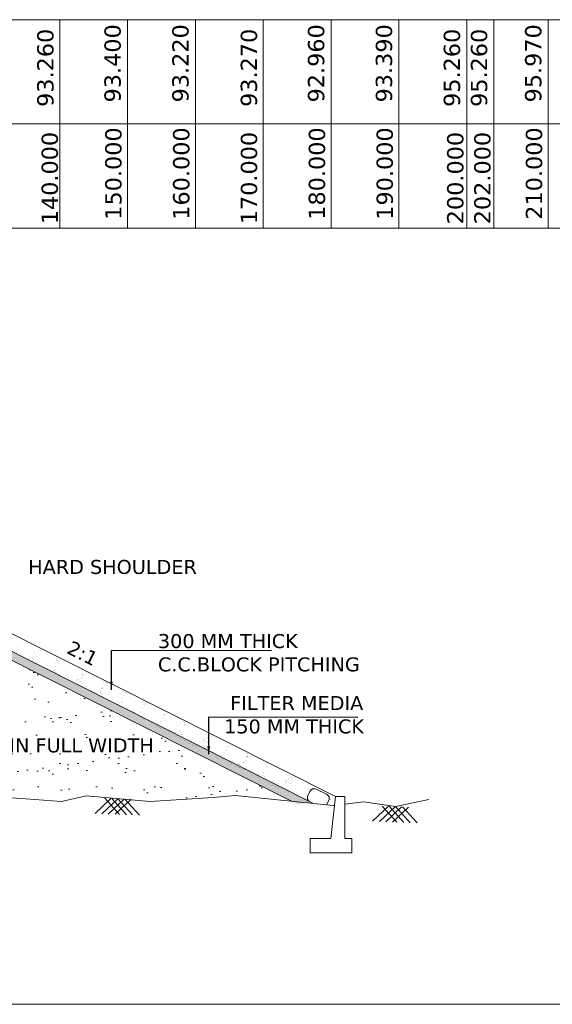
# Model space of a CAD drawing. Header units: feet. Extents: x -7746059455 to -3872629402, y -13315170765 to -6657188523.
# Tile 41 of 52: x -3872672611 to -3872662798, y -6657576521 to -6657558385. Entities that reach past the tile are written whole.
import ezdxf

# ---------------------------------------------------------------- set-up
doc = ezdxf.new("R2010")
doc.units = ezdxf.units.FT
doc.header["$MEASUREMENT"] = 0
doc.layers.add('TEX', color=6, linetype='Continuous')
doc.styles.get("Standard").update_dxf_attribs({"font": 'verdana.ttf', "height": 264})
doc.dimstyles.new('Copy of ISO-25--------4', dxfattribs={"dimtxt": 200, "dimasz": 150, "dimexe": 300, "dimexo": 300, "dimgap": 0.02, "dimtad": 0, "dimtih": 1, "dimtoh": 1, "dimdec": 0, "dimlfac": 4, "dimdsep": 46, "dimtxsty": 'Standard', "dimcen": 150, "dimclrd": 1, "dimclre": 1, "dimclrt": 1, "dimadec": 0, "dimazin": 0, "dimtfac": 1, "dimtdec": 0, "dimtmove": 2, "dimatfit": 3, "dimfxl": 300, "dimarcsym": 0})

msp = doc.modelspace()

# ---------------------------------------------------------------- hatches: boundary and pattern name
at = {"layer": 'TEX', "lineweight": 9, "ltscale": 20}
h = msp.add_hatch(dxfattribs=at)
h.set_pattern_fill('AR-SAND', scale=345.31314, style=0)
h.set_pattern_definition([(37.5, (-3870410668.5, -6673229077.9), (-21.752434, 665.357566), [0, -524.875973, 0, -587.032338, 0, -561.133853]), (7.5, (-3870410668.5, -6673229077.9), (611.12715, 974.52412), [0, -283.156775, 0, -473.079002, 0, -181.289399]), (327.5, (-3870411093.2, -6673229077.9), (1075.354106, 1.954146), [0, -172.65657, 0, -621.563652, 0, -811.48588]), (317.5, (-3870411093.2, -6673229077.9), (1038.05502, 303.072905), [0, -86.328285, 0, -407.469506, 0, -466.17274])])
h.paths.add_polyline_path([(-3872676487.272393, -6657572645.178805), (-3872676373.7143, -6657572657.386577), (-3872676294.973351, -6657572696.694828), (-3872675270.465275, -6657572653.538092), (-3872674204.699531, -6657572695.547266), (-3872674178.866904, -6657572671.945467), (-3872674159.120474, -6657572697.343849), (-3872673481.63309, -6657572724.048296), (-3872673287.632226, -6657572665.940109), (-3872673174.441005, -6657572690.006727), (-3872671843.7205, -6657572788.46741), (-3872671387.717135, -6657572682.29508), (-3872670216.260182, -6657572788.46741), (-3872669213.751334, -6657572722.579631), (-3872669205.74231, -6657572715.262239), (-3872669200.719185, -6657572721.723121), (-3872669047.155615, -6657572711.630477), (-3872668642.054598, -6657572676.763103), (-3872667592.884087, -6657572783.871411), (-3872673904.257362, -6657569610.952092), (-3872674872.710059, -6657569581.898511), (-3872674872.710059, -6657569551.485537), (-3872678110.02075, -6657569454.366214), (-3872681347.331441, -6657569551.485537), (-3872681347.331441, -6657569581.898511), (-3872682315.784137, -6657569610.952092), (-3872688722.688616, -6657572831.897853), (-3872688482.619933, -6657572861.128205), (-3872686676.686936, -6657572676.763103), (-3872686271.585922, -6657572711.630477), (-3872685102.481353, -6657572788.46741), (-3872683931.0244, -6657572682.29508), (-3872683475.021037, -6657572788.46741), (-3872682144.300528, -6657572690.006727), (-3872682031.109308, -6657572665.940109), (-3872681837.108445, -6657572724.048296), (-3872681650.307252, -6657572716.685175), (-3872681639.926166, -6657572707.200566), (-3872681633.08012, -6657572716.006135), (-3872680048.276261, -6657572653.538092), (-3872679023.768184, -6657572696.694828), (-3872678945.027236, -6657572657.386577), (-3872678831.469142, -6657572645.178805), (-3872677659.370767, -6657572691.895516)])
h.paths.add_polyline_path([(-3872679505.695246, -6657571675.27245), (-3872676350.636055, -6657571675.27245), (-3872676350.636055, -6657571936.995913), (-3872679505.695246, -6657571936.995913)], flags=24)
h.paths.add_polyline_path([(-3872679961.972855, -6657569668.440982), (-3872675443.088587, -6657569668.440982), (-3872675443.088587, -6657569969.87421), (-3872679961.972855, -6657569969.87421)], flags=24)
h.paths.add_polyline_path([(-3872679950.840948, -6657569978.020076), (-3872675658.389487, -6657569978.020076), (-3872675658.389487, -6657570283.810175), (-3872679950.840948, -6657570283.810175)], flags=24)
h.paths.add_polyline_path([(-3872679961.972855, -6657570393.066486), (-3872675754.418132, -6657570393.066486), (-3872675754.418132, -6657570694.499711), (-3872679961.972855, -6657570694.499711)], flags=24)
h.paths.add_polyline_path([(-3872679961.972855, -6657570769.406133), (-3872675630.309552, -6657570769.406133), (-3872675630.309552, -6657571032.374411), (-3872679961.972855, -6657571032.374411)], flags=24)
h = msp.add_hatch(dxfattribs=at)
h.set_pattern_fill('AR-SAND', scale=86.328285, style=0)
h.set_pattern_definition([(142.5, (-3874945551.55, -6673229077.88), (5.4381086, 166.3393916), [0, -131.2189933, 0, -146.7580846, 0, -140.2834632]), (172.5, (-3874945551.55, -6673229077.88), (-152.781788, 243.63103), [0, -70.7891938, 0, -118.2697505, 0, -45.3223497]), (212.5, (-3874945445.37, -6673229077.88), (-268.8385264, 0.4885364), [0, -43.1641425, 0, -155.3909131, 0, -202.8714699]), (222.5, (-3874945445.37, -6673229077.88), (-259.5137545, 75.7682264), [0, -21.5820713, 0, -101.8673764, 0, -116.5431848])])
h.paths.add_polyline_path([(-3872673904.257362, -6657569610.952092), (-3872674872.710059, -6657569581.898511), (-3872674872.710059, -6657569435.074405), (-3872673867.37374, -6657569465.234491), (-3872667234.321513, -6657572799.871605), (-3872667497.352882, -6657572831.897853)])

# ---------------------------------------------------------------- linework, layer by layer
at = {"layer": 'TEX', "color": 7, "lineweight": 9, "ltscale": 20}
for p, q in [((-3872671872.52843, -6657558385.205842), (-3872671872.52843, -6657562226.447474)), ((-3872671247.52843, -6657558385.205841), (-3872670872.52843, -6657558385.205841)), ((-3872670622.52843, -6657558385.205842), (-3872670622.52843, -6657562226.447472)), ((-3872669372.52843, -6657558385.205842), (-3872669372.52843, -6657562226.447472)), ((-3872668122.52843, -6657558385.205844), (-3872668122.52843, -6657562226.447473)), ((-3872666872.52843, -6657558385.205841), (-3872666872.52843, -6657562226.447471)), ((-3872665622.52843, -6657558385.20584), (-3872665622.52843, -6657562226.44747)), ((-3872664372.52843, -6657558385.205846), (-3872664372.52843, -6657562226.447475)), ((-3872663872.528429, -6657558385.205849), (-3872663872.528429, -6657562226.447478)), ((-3872662872.528435, -6657558385.20584), (-3872662872.528435, -6657562226.44747)), ((-3872695274.266552, -6657560305.826655), (-3872659997.52843, -6657560305.826653)), ((-3872666793.219574, -6657572693.106734), (-3872673793.606497, -6657569173.799298)), ((-3872667182.891673, -6657572825.726959), (-3872673895.187772, -6657569451.251542)), ((-3872667592.884087, -6657572783.871424), (-3872673904.257362, -6657569610.952103)), ((-3872672587.649757, -6657569793.061566), (-3872672587.649757, -6657569793.061566)), ((-3872672542.148025, -6657569818.020591), (-3872672542.148025, -6657569818.020591)), ((-3872672594.129702, -6657570082.266106), (-3872672594.129702, -6657570082.266106)), ((-3872672565.069492, -6657570096.249399), (-3872672565.069492, -6657570096.249399)), ((-3872672547.512817, -6657570107.938765), (-3872672547.512817, -6657570107.938765)), ((-3872672330.762773, -6657570048.913263), (-3872672330.762773, -6657570048.913263)), ((-3872672322.541805, -6657570074.643887), (-3872672322.541805, -6657570074.643887)), ((-3872672309.624307, -6657570107.597124), (-3872672309.624307, -6657570107.597124)), ((-3872672279.544258, -6657570017.522811), (-3872672279.544258, -6657570017.522811)), ((-3872672269.169391, -6657570030.331326), (-3872672269.169391, -6657570030.331326)), ((-3872672239.908321, -6657569981.842323), (-3872672239.908321, -6657569981.842323)), ((-3872672231.637972, -6657570002.94043), (-3872672231.637972, -6657570002.94043)), ((-3872672501.913078, -6657570130.983953), (-3872672501.913078, -6657570130.983953)), ((-3872672437.595504, -6657570158.036223), (-3872672437.595504, -6657570158.036223)), ((-3872672413.839466, -6657570145.342669), (-3872672413.839466, -6657570145.342669)), ((-3872672392.257791, -6657570200.398685), (-3872672392.257791, -6657570200.398685)), ((-3872672384.101489, -6657570132.663903), (-3872672384.101489, -6657570132.663903)), ((-3872672373.955273, -6657570189.569825), (-3872672373.955273, -6657570189.569825)), ((-3872672366.665692, -6657570158.794448), (-3872672366.665692, -6657570158.794448)), ((-3872672363.472564, -6657570120.215842), (-3872672363.472564, -6657570120.215842)), ((-3872672356.437995, -6657570162.23547), (-3872672356.437995, -6657570162.23547)), ((-3872672310.798859, -6657570224.304386), (-3872672310.798859, -6657570224.304386)), ((-3872671971.438761, -6657570241.984059), (-3872671971.438761, -6657570241.984059)), ((-3872671942.31577, -6657570133.808925), (-3872671942.31577, -6657570133.808925)), ((-3872671941.292017, -6657570179.947409), (-3872671941.292017, -6657570179.947409)), ((-3872671931.06432, -6657570183.388431), (-3872671931.06432, -6657570183.388431)), ((-3872671929.398271, -6657570166.762156), (-3872671929.398271, -6657570166.762156)), ((-3872671921.127923, -6657570187.860267), (-3872671921.127923, -6657570187.860267)), ((-3872671916.707228, -6657570222.460652), (-3872671916.707228, -6657570222.460652)), ((-3872671907.121184, -6657570269.036323), (-3872671907.121184, -6657570269.036323)), ((-3872671899.54625, -6657570242.916286), (-3872671899.54625, -6657570242.916286)), ((-3872671897.757651, -6657570232.79019), (-3872671897.757651, -6657570232.79019)), ((-3872671897.31582, -6657570204.163673), (-3872671897.31582, -6657570204.163673)), ((-3872671875.834748, -6657570201.969954), (-3872671875.834748, -6657570201.969954)), ((-3872671873.453362, -6657570163.547214), (-3872671873.453362, -6657570163.547214)), ((-3872671805.234881, -6657570200.733536), (-3872671805.234881, -6657570200.733536)), ((-3872671786.285302, -6657570211.06307), (-3872671786.285302, -6657570211.06307)), ((-3872672103.329414, -6657570330.262506), (-3872672103.329414, -6657570330.262506)), ((-3872672055.367066, -6657570344.677089), (-3872672055.367066, -6657570344.677089)), ((-3872672044.190064, -6657570389.249064), (-3872672044.190064, -6657570389.249064)), ((-3872672031.639326, -6657570324.793235), (-3872672031.639326, -6657570324.793235)), ((-3872671995.915328, -6657570405.490692), (-3872671995.915328, -6657570405.490692)), ((-3872671991.726835, -6657570376.210692), (-3872671991.726835, -6657570376.210692)), ((-3872671990.843907, -6657570313.615067), (-3872671990.843907, -6657570313.615067)), ((-3872671985.68763, -6657570408.931718), (-3872671985.68763, -6657570408.931718)), ((-3872671981.244125, -6657570306.856704), (-3872671981.244125, -6657570306.856704)), ((-3872671969.262234, -6657570368.671082), (-3872671969.262234, -6657570368.671082)), ((-3872671963.420843, -6657570361.979557), (-3872671963.420843, -6657570361.979557)), ((-3872671960.012406, -6657570295.609508), (-3872671960.012406, -6657570295.609508)), ((-3872671956.344737, -6657570401.62432), (-3872671956.344737, -6657570401.62432)), ((-3872671948.074388, -6657570422.72243), (-3872671948.074388, -6657570422.72243)), ((-3872671930.45806, -6657570427.513238), (-3872671930.45806, -6657570427.513238)), ((-3872671928.570421, -6657570410.94525), (-3872671928.570421, -6657570410.94525)), ((-3872671882.183324, -6657570443.754867), (-3872671882.183324, -6657570443.754867)), ((-3872671871.955627, -6657570447.195887), (-3872671871.955627, -6657570447.195887)), ((-3872671864.252845, -6657570437.997519), (-3872671864.252845, -6657570437.997519)), ((-3872671521.028983, -6657570315.64737), (-3872671521.028983, -6657570315.64737)), ((-3872671502.079405, -6657570325.976903), (-3872671502.079405, -6657570325.976903)), ((-3872671481.235505, -6657570447.474089), (-3872671481.235505, -6657570447.474089)), ((-3872671481.061381, -6657570446.685291), (-3872671481.061381, -6657570446.685291)), ((-3872671470.26898, -6657570374.919148), (-3872671470.26898, -6657570374.919148)), ((-3872671462.566838, -6657570445.492818), (-3872671462.566838, -6657570445.492818)), ((-3872671456.270252, -6657570433.439152), (-3872671456.270252, -6657570433.439152)), ((-3872671452.33914, -6657570448.933844), (-3872671452.33914, -6657570448.933844)), ((-3872671437.320673, -6657570443.768688), (-3872671437.320673, -6657570443.768688)), ((-3872671413.016384, -6657570374.52571), (-3872671413.016384, -6657570374.52571)), ((-3872671407.112566, -6657570409.653706), (-3872671407.112566, -6657570409.653706)), ((-3872671571.202347, -6657570535.771734), (-3872671571.202347, -6657570535.771734)), ((-3872671565.163813, -6657570550.167121), (-3872671565.163813, -6657570550.167121)), ((-3872671550.77737, -6657570572.440093), (-3872671550.77737, -6657570572.440093)), ((-3872671546.744497, -6657570539.132377), (-3872671546.744497, -6657570539.132377)), ((-3872671537.85987, -6657570605.393327), (-3872671537.85987, -6657570605.393327)), ((-3872671536.516798, -6657570542.573399), (-3872671536.516798, -6657570542.573399)), ((-3872671529.589523, -6657570626.491435), (-3872671529.589523, -6657570626.491435)), ((-3872671502.983865, -6657570572.958055), (-3872671502.983865, -6657570572.958055)), ((-3872671501.523582, -6657570581.700725), (-3872671501.523582, -6657570581.700725)), ((-3872671491.040871, -6657570512.346738), (-3872671491.040871, -6657570512.346738)), ((-3872671484.034287, -6657570583.287589), (-3872671484.034287, -6657570583.287589)), ((-3872671481.287227, -6657570561.154923), (-3872671481.287227, -6657570561.154923)), ((-3872671468.143887, -6657570479.638527), (-3872671468.143887, -6657570479.638527)), ((-3872671459.873537, -6657570500.736636), (-3872671459.873537, -6657570500.736636)), ((-3872671459.729999, -6657570514.044616), (-3872671459.729999, -6657570514.044616)), ((-3872671087.917849, -6657570538.803566), (-3872671087.917849, -6657570538.803566)), ((-3872671079.647499, -6657570559.901677), (-3872671079.647499, -6657570559.901677)), ((-3872671060.554224, -6657570566.655044), (-3872671060.554224, -6657570566.655044)), ((-3872671058.065826, -6657570614.957689), (-3872671058.065826, -6657570614.957689)), ((-3872671055.913554, -6657570582.307878), (-3872671055.913554, -6657570582.307878)), ((-3872671045.148329, -6657570647.910925), (-3872671045.148329, -6657570647.910925)), ((-3872671024.884128, -6657570596.294568), (-3872671024.884128, -6657570596.294568)), ((-3872671007.638818, -6657570598.549506), (-3872671007.638818, -6657570598.549506)), ((-3872670997.411118, -6657570601.990528), (-3872670997.411118, -6657570601.990528)), ((-3872670992.335742, -6657570603.841365), (-3872670992.335742, -6657570603.841365)), ((-3872671395.522344, -6657570664.900014), (-3872671395.522344, -6657570664.900014)), ((-3872671384.532302, -6657570712.841538), (-3872671384.532302, -6657570712.841538)), ((-3872671382.604845, -6657570697.85325), (-3872671382.604845, -6657570697.85325)), ((-3872671338.000875, -6657570731.322824), (-3872671338.000875, -6657570731.322824)), ((-3872671289.72614, -6657570747.564448), (-3872671289.72614, -6657570747.564448)), ((-3872671279.498439, -6657570751.005474), (-3872671279.498439, -6657570751.005474)), ((-3872671257.058314, -6657570774.628364), (-3872671257.058314, -6657570774.628364)), ((-3872671240.267318, -6657570757.359932), (-3872671240.267318, -6657570757.359932)), ((-3872671227.34982, -6657570790.313164), (-3872671227.34982, -6657570790.313164)), ((-3872671224.268869, -6657570769.586995), (-3872671224.268869, -6657570769.586995)), ((-3872671193.418084, -6657570806.161967), (-3872671193.418084, -6657570806.161967)), ((-3872671175.994132, -6657570785.828623), (-3872671175.994132, -6657570785.828623)), ((-3872671165.766435, -6657570789.269643), (-3872671165.766435, -6657570789.269643)), ((-3872671150.521705, -6657570765.087388), (-3872671150.521705, -6657570765.087388)), ((-3872671131.572125, -6657570775.416922), (-3872671131.572125, -6657570775.416922)), ((-3872671127.781813, -6657570740.712492), (-3872671127.781813, -6657570740.712492)), ((-3872671119.295142, -6657570768.341589), (-3872671119.295142, -6657570768.341589)), ((-3872671114.864316, -6657570773.665726), (-3872671114.864316, -6657570773.665726)), ((-3872671110.536865, -6657570807.851166), (-3872671110.536865, -6657570807.851166)), ((-3872671108.812433, -6657570698.987603), (-3872671108.812433, -6657570698.987603)), ((-3872671107.267838, -6657570706.173946), (-3872671107.267838, -6657570706.173946)), ((-3872671106.593966, -6657570794.763835), (-3872671106.593966, -6657570794.763835)), ((-3872671091.816475, -6657570692.189063), (-3872671091.816475, -6657570692.189063)), ((-3872671081.588778, -6657570695.630088), (-3872671081.588778, -6657570695.630088)), ((-3872670708.092062, -6657570758.784374), (-3872670708.092062, -6657570758.784374)), ((-3872670705.812103, -6657570748.200878), (-3872670705.812103, -6657570748.200878)), ((-3872670685.163189, -6657570829.004123), (-3872670685.163189, -6657570829.004123)), ((-3872670642.655687, -6657570782.935434), (-3872670642.655687, -6657570782.935434)), ((-3872670639.873578, -6657570795.970698), (-3872670639.873578, -6657570795.970698)), ((-3872670635.070271, -6657570783.230088), (-3872670635.070271, -6657570783.230088)), ((-3872670578.338113, -6657570809.9877), (-3872670578.338113, -6657570809.9877)), ((-3872671130.261671, -6657570840.896525), (-3872671130.261671, -6657570840.896525)), ((-3872671085.012293, -6657570849.81985), (-3872671085.012293, -6657570849.81985)), ((-3872671065.944096, -6657570867.948796), (-3872671065.944096, -6657570867.948796)), ((-3872671002.303865, -6657570899.482402), (-3872671002.303865, -6657570899.482402)), ((-3872670929.757267, -6657570942.279768), (-3872670929.757267, -6657570942.279768)), ((-3872670874.829877, -6657570961.26923), (-3872670874.829877, -6657570961.26923)), ((-3872670811.189647, -6657570992.802833), (-3872670811.189647, -6657570992.802833)), ((-3872670804.354264, -6657570958.585565), (-3872670804.354264, -6657570958.585565)), ((-3872670798.059539, -6657570957.216717), (-3872670798.059539, -6657570957.216717)), ((-3872670796.083913, -6657570979.683674), (-3872670796.083913, -6657570979.683674)), ((-3872670779.109962, -6657570967.546252), (-3872670779.109962, -6657570967.546252)), ((-3872670737.066706, -6657570954.98245), (-3872670737.066706, -6657570954.98245)), ((-3872670726.583992, -6657570885.628467), (-3872670726.583992, -6657570885.628467)), ((-3872670721.066112, -6657570938.885311), (-3872670721.066112, -6657570938.885311)), ((-3872670710.838412, -6657570942.326331), (-3872670710.838412, -6657570942.326331)), ((-3872670343.967173, -6657570943.796639), (-3872670343.967173, -6657570943.796639)), ((-3872670334.550191, -6657571007.396679), (-3872670334.550191, -6657571007.396679)), ((-3872670324.56022, -6657570968.149925), (-3872670324.56022, -6657570968.149925)), ((-3872670323.583665, -6657570934.841739), (-3872670323.583665, -6657570934.841739)), ((-3872670311.642723, -6657571001.103163), (-3872670311.642723, -6657571001.103163)), ((-3872670295.692437, -6657570960.038264), (-3872670295.692437, -6657570960.038264)), ((-3872670287.411416, -6657570988.100024), (-3872670287.411416, -6657570988.100024)), ((-3872670285.464738, -6657570963.479288), (-3872670285.464738, -6657570963.479288)), ((-3872670268.461839, -6657570998.429561), (-3872670268.461839, -6657570998.429561)), ((-3872670260.427251, -6657570969.576297), (-3872670260.427251, -6657570969.576297)), ((-3872670230.235167, -6657570982.06081), (-3872670230.235167, -6657570982.06081)), ((-3872670774.502242, -6657571034.739689), (-3872670774.502242, -6657571034.739689)), ((-3872670748.033233, -6657571027.537391), (-3872670748.033233, -6657571027.537391)), ((-3872670739.7865, -6657571054.547411), (-3872670739.7865, -6657571054.547411)), ((-3872670691.511763, -6657571070.789038), (-3872670691.511763, -6657571070.789038)), ((-3872670681.284065, -6657571074.230061), (-3872670681.284065, -6657571074.230061)), ((-3872670649.09924, -6657571051.045483), (-3872670649.09924, -6657571051.045483)), ((-3872670640.828889, -6657571072.143594), (-3872670640.828889, -6657571072.143594)), ((-3872670626.054495, -6657571092.811581), (-3872670626.054495, -6657571092.811581)), ((-3872670620.075427, -6657571086.123267), (-3872670620.075427, -6657571086.123267)), ((-3872670577.77976, -6657571109.05321), (-3872670577.77976, -6657571109.05321)), ((-3872670567.55206, -6657571112.494231), (-3872670567.55206, -6657571112.494231)), ((-3872670556.919014, -6657571120.857821), (-3872670556.919014, -6657571120.857821)), ((-3872670513.815859, -6657571112.159724), (-3872670513.815859, -6657571112.159724)), ((-3872670512.322488, -6657571131.075756), (-3872670512.322488, -6657571131.075756)), ((-3872670506.761712, -6657571110.552168), (-3872670506.761712, -6657571110.552168)), ((-3872670493.844214, -6657571143.505403), (-3872670493.844214, -6657571143.505403)), ((-3872670492.601437, -6657571147.910092), (-3872670492.601437, -6657571147.910092)), ((-3872670485.573864, -6657571164.603511), (-3872670485.573864, -6657571164.603511)), ((-3872670428.961206, -6657571179.443693), (-3872670428.961206, -6657571179.443693)), ((-3872670426.647799, -6657571159.675581), (-3872670426.647799, -6657571159.675581)), ((-3872670398.590485, -6657571169.339924), (-3872670398.590485, -6657571169.339924)), ((-3872670381.358708, -6657571126.857962), (-3872670381.358708, -6657571126.857962)), ((-3872670373.088358, -6657571147.956071), (-3872670373.088358, -6657571147.956071)), ((-3872670369.642398, -6657571057.118847), (-3872670369.642398, -6657571057.118847)), ((-3872670344.355557, -6657571072.269335), (-3872670344.355557, -6657571072.269335)), ((-3872670303.372373, -6657571022.201267), (-3872670303.372373, -6657571022.201267)), ((-3872669973.216809, -6657571190.492886), (-3872669973.216809, -6657571190.492886)), ((-3872669952.321754, -6657571194.037542), (-3872669952.321754, -6657571194.037542)), ((-3872669934.949255, -6657571180.229354), (-3872669934.949255, -6657571180.229354)), ((-3872669915.999675, -6657571190.558891), (-3872669915.999675, -6657571190.558891)), ((-3872669888.647165, -6657571169.375561), (-3872669888.647165, -6657571169.375561)), ((-3872670365.804794, -6657571214.178252), (-3872670365.804794, -6657571214.178252)), ((-3872670351.506687, -6657571203.012086), (-3872670351.506687, -6657571203.012086)), ((-3872670338.589187, -6657571235.965321), (-3872670338.589187, -6657571235.965321)), ((-3872670330.318837, -6657571257.063429), (-3872670330.318837, -6657571257.063429)), ((-3872670301.487219, -6657571241.230525), (-3872670301.487219, -6657571241.230525)), ((-3872670237.846987, -6657571272.764131), (-3872670237.846987, -6657571272.764131)), ((-3872670183.334161, -6657571328.425242), (-3872670183.334161, -6657571328.425242)), ((-3872670175.063812, -6657571349.52335), (-3872670175.063812, -6657571349.52335)), ((-3872670141.572126, -6657571377.772), (-3872670141.572126, -6657571377.772)), ((-3872670110.372998, -6657571334.550959), (-3872670110.372998, -6657571334.550959)), ((-3872670093.135217, -6657571341.475381), (-3872670093.135217, -6657571341.475381)), ((-3872670074.185637, -6657571351.804912), (-3872670074.185637, -6657571351.804912)), ((-3872670062.578307, -6657571332.875909), (-3872670062.578307, -6657571332.875909)), ((-3872670046.732767, -6657571366.08456), (-3872670046.732767, -6657571366.08456)), ((-3872670009.119733, -6657571300.374071), (-3872670009.119733, -6657571300.374071)), ((-3872669998.892032, -6657571303.815092), (-3872669998.892032, -6657571303.815092)), ((-3872669971.280648, -6657571262.177123), (-3872669971.280648, -6657571262.177123)), ((-3872669962.127118, -6657571258.910195), (-3872669962.127118, -6657571258.910195)), ((-3872669632.020792, -6657571305.285398), (-3872669632.020792, -6657571305.285398)), ((-3872669591.054612, -6657571321.342161), (-3872669591.054612, -6657571321.342161)), ((-3872669583.746057, -6657571321.527027), (-3872669583.746057, -6657571321.527027)), ((-3872669582.487091, -6657571372.358686), (-3872669582.487091, -6657571372.358686)), ((-3872669578.137112, -6657571354.2954), (-3872669578.137112, -6657571354.2954)), ((-3872669573.518357, -6657571324.968046), (-3872669573.518357, -6657571324.968046)), ((-3872669570.093315, -6657571380.67841), (-3872669570.093315, -6657571380.67841)), ((-3872669569.866765, -6657571375.393505), (-3872669569.866765, -6657571375.393505)), ((-3872670093.297389, -6657571394.013624), (-3872670093.297389, -6657571394.013624)), ((-3872670083.069691, -6657571397.454646), (-3872670083.069691, -6657571397.454646)), ((-3872670040.996635, -6657571387.931927), (-3872670040.996635, -6657571387.931927)), ((-3872670028.079138, -6657571420.885159), (-3872670028.079138, -6657571420.885159)), ((-3872670027.84012, -6657571416.03617), (-3872670027.84012, -6657571416.03617)), ((-3872670019.808789, -6657571441.983272), (-3872670019.808789, -6657571441.983272)), ((-3872669985.122619, -6657571400.353723), (-3872669985.122619, -6657571400.353723)), ((-3872669983.576356, -6657571400.819118), (-3872669983.576356, -6657571400.819118)), ((-3872669979.565383, -6657571432.277797), (-3872669979.565383, -6657571432.277797)), ((-3872669969.337685, -6657571435.718822), (-3872669969.337685, -6657571435.718822)), ((-3872669929.74149, -6657571497.225371), (-3872669929.74149, -6657571497.225371)), ((-3872669914.108113, -6657571454.300344), (-3872669914.108113, -6657571454.300344)), ((-3872669897.954556, -6657571447.86958), (-3872669897.954556, -6657571447.86958)), ((-3872669885.741609, -6657571480.391845), (-3872669885.741609, -6657571480.391845)), ((-3872669872.824112, -6657571513.345078), (-3872669872.824112, -6657571513.345078)), ((-3872669866.585076, -6657571531.95993), (-3872669866.585076, -6657571531.95993)), ((-3872669865.833379, -6657571470.541967), (-3872669865.833379, -6657571470.541967)), ((-3872669855.61855, -6657571459.404992), (-3872669855.61855, -6657571459.404992)), ((-3872669855.605681, -6657571473.982991), (-3872669855.605681, -6657571473.982991)), ((-3872669808.891536, -6657571496.418385), (-3872669808.891536, -6657571496.418385)), ((-3872669802.267502, -6657571559.012202), (-3872669802.267502, -6657571559.012202)), ((-3872669752.068257, -6657571517.795748), (-3872669752.068257, -6657571517.795748)), ((-3872669741.873674, -6657571512.247167), (-3872669741.873674, -6657571512.247167)), ((-3872669740.673055, -6657571533.604708), (-3872669740.673055, -6657571533.604708)), ((-3872669728.144562, -6657571521.191817), (-3872669728.144562, -6657571521.191817)), ((-3872669721.723476, -6657571543.934246), (-3872669721.723476, -6657571543.934246)), ((-3872669686.644104, -6657571530.828686), (-3872669686.644104, -6657571530.828686)), ((-3872669664.504331, -6657571552.725425), (-3872669664.504331, -6657571552.725425)), ((-3872669654.021622, -6657571483.371435), (-3872669654.021622, -6657571483.371435)), ((-3872669647.853102, -6657571480.0502), (-3872669647.853102, -6657571480.0502)), ((-3872669639.582749, -6657571501.148307), (-3872669639.582749, -6657571501.148307)), ((-3872669638.369366, -6657571547.07031), (-3872669638.369366, -6657571547.07031)), ((-3872669629.200705, -6657571511.877592), (-3872669629.200705, -6657571511.877592)), ((-3872669628.141669, -6657571550.511335), (-3872669628.141669, -6657571550.511335)), ((-3872669618.001077, -6657571556.204322), (-3872669618.001077, -6657571556.204322)), ((-3872669563.537514, -6657571382.688221), (-3872669563.537514, -6657571382.688221)), ((-3872669190.165807, -6657571544.230845), (-3872669190.165807, -6657571544.230845)), ((-3872669169.782298, -6657571535.275947), (-3872669169.782298, -6657571535.275947)), ((-3872669141.891069, -6657571560.472471), (-3872669141.891069, -6657571560.472471)), ((-3872669738.627271, -6657571590.545807), (-3872669738.627271, -6657571590.545807)), ((-3872669730.486583, -6657571572.851763), (-3872669730.486583, -6657571572.851763)), ((-3872669717.569085, -6657571605.804996), (-3872669717.569085, -6657571605.804996)), ((-3872669675.470857, -6657571625.280361), (-3872669675.470857, -6657571625.280361)), ((-3872669632.660456, -6657571592.483052), (-3872669632.660456, -6657571592.483052)), ((-3872669611.153283, -6657571652.332635), (-3872669611.153283, -6657571652.332635)), ((-3872669605.08358, -6657571589.157556), (-3872669605.08358, -6657571589.157556)), ((-3872669601.347916, -6657571587.459978), (-3872669601.347916, -6657571587.459978)), ((-3872669596.81323, -6657571610.255668), (-3872669596.81323, -6657571610.255668)), ((-3872669575.231559, -6657571665.311681), (-3872669575.231559, -6657571665.311681)), ((-3872669564.441972, -6657571629.669374), (-3872669564.441972, -6657571629.669374)), ((-3872669547.513053, -6657571683.866238), (-3872669547.513053, -6657571683.866238)), ((-3872669543.357751, -6657571700.996585), (-3872669543.357751, -6657571700.996585)), ((-3872669495.083015, -6657571717.238216), (-3872669495.083015, -6657571717.238216)), ((-3872669484.855316, -6657571720.679235), (-3872669484.855316, -6657571720.679235)), ((-3872669484.356639, -6657571718.600795), (-3872669484.356639, -6657571718.600795)), ((-3872669473.390111, -6657571646.045856), (-3872669473.390111, -6657571646.045856)), ((-3872669462.746052, -6657571648.664242), (-3872669462.746052, -6657571648.664242)), ((-3872669456.429377, -6657571688.547717), (-3872669456.429377, -6657571688.547717)), ((-3872669449.828553, -6657571681.617478), (-3872669449.828553, -6657571681.617478)), ((-3872669441.558205, -6657571702.715587), (-3872669441.558205, -6657571702.715587)), ((-3872669429.625746, -6657571739.26076), (-3872669429.625746, -6657571739.26076)), ((-3872669388.210892, -6657571725.734037), (-3872669388.210892, -6657571725.734037)), ((-3872669369.261314, -6657571736.063575), (-3872669369.261314, -6657571736.063575)), ((-3872669307.491027, -6657571741.12416), (-3872669307.491027, -6657571741.12416)), ((-3872669276.738544, -6657571704.006918), (-3872669276.738544, -6657571704.006918)), ((-3872669237.775041, -6657571615.369361), (-3872669237.775041, -6657571615.369361)), ((-3872669233.484679, -6657571645.093478), (-3872669233.484679, -6657571645.093478)), ((-3872669231.716081, -6657571683.885371), (-3872669231.716081, -6657571683.885371)), ((-3872669227.55734, -6657571727.29217), (-3872669227.55734, -6657571727.29217)), ((-3872669224.857545, -6657571648.322598), (-3872669224.857545, -6657571648.322598)), ((-3872669216.587193, -6657571669.420706), (-3872669216.587193, -6657571669.420706)), ((-3872669215.84103, -6657571657.553057), (-3872669215.84103, -6657571657.553057)), ((-3872669197.670242, -6657571632.191921), (-3872669197.670242, -6657571632.191921)), ((-3872669190.554189, -6657571672.70354), (-3872669190.554189, -6657571672.70354)), ((-3872669180.748823, -6657571607.830889), (-3872669180.748823, -6657571607.830889)), ((-3872669170.758851, -6657571568.584135), (-3872669170.758851, -6657571568.584135)), ((-3872669165.266196, -6657571682.279802), (-3872669165.266196, -6657571682.279802)), ((-3872669157.841353, -6657571601.537371), (-3872669157.841353, -6657571601.537371)), ((-3872669149.571005, -6657571622.635478), (-3872669149.571005, -6657571622.635478)), ((-3872669146.316617, -6657571692.609336), (-3872669146.316617, -6657571692.609336)), ((-3872669134.030012, -6657571663.725524), (-3872669134.030012, -6657571663.725524)), ((-3872669133.610051, -6657571588.534235), (-3872669133.610051, -6657571588.534235)), ((-3872669131.663371, -6657571563.913496), (-3872669131.663371, -6657571563.913496)), ((-3872669114.66047, -6657571598.863768), (-3872669114.66047, -6657571598.863768)), ((-3872669106.625884, -6657571570.010505), (-3872669106.625884, -6657571570.010505)), ((-3872669076.4338, -6657571582.495018), (-3872669076.4338, -6657571582.495018)), ((-3872669420.039063, -6657571745.653067), (-3872669420.039063, -6657571745.653067)), ((-3872669419.976533, -6657571757.771602), (-3872669419.976533, -6657571757.771602)), ((-3872669381.35101, -6657571755.502385), (-3872669381.35101, -6657571755.502385)), ((-3872669371.123312, -6657571758.943406), (-3872669371.123312, -6657571758.943406)), ((-3872669356.398832, -6657571777.186671), (-3872669356.398832, -6657571777.186671)), ((-3872669323.452159, -6657571843.525825), (-3872669323.452159, -6657571843.525825)), ((-3872669315.893741, -6657571777.524928), (-3872669315.893741, -6657571777.524928)), ((-3872669294.573529, -6657571774.077398), (-3872669294.573529, -6657571774.077398)), ((-3872669275.159841, -6657571779.877903), (-3872669275.159841, -6657571779.877903)), ((-3872669272.846434, -6657571760.10979), (-3872669272.846434, -6657571760.10979)), ((-3872669244.789118, -6657571769.774131), (-3872669244.789118, -6657571769.774131)), ((-3872669219.286993, -6657571748.390278), (-3872669219.286993, -6657571748.390278)), ((-3872669212.003429, -6657571814.61246), (-3872669212.003429, -6657571814.61246)), ((-3872669197.705317, -6657571803.446293), (-3872669197.705317, -6657571803.446293)), ((-3872669184.787821, -6657571836.399527), (-3872669184.787821, -6657571836.399527)), ((-3872669176.517471, -6657571857.497639), (-3872669176.517471, -6657571857.497639)), ((-3872669147.685852, -6657571841.664734), (-3872669147.685852, -6657571841.664734)), ((-3872669084.045622, -6657571873.198337), (-3872669084.045622, -6657571873.198337)), ((-3872668904.482828, -6657571911.874159), (-3872668904.482828, -6657571911.874159)), ((-3872668851.024252, -6657571879.372324), (-3872668851.024252, -6657571879.372324)), ((-3872668840.796553, -6657571882.813341), (-3872668840.796553, -6657571882.813341)), ((-3872668815.121329, -6657571769.491133), (-3872668815.121329, -6657571769.491133)), ((-3872668813.185169, -6657571841.175375), (-3872668813.185169, -6657571841.175375)), ((-3872668804.031641, -6657571837.908445), (-3872668804.031641, -6657571837.908445)), ((-3872668794.226273, -6657571773.035793), (-3872668794.226273, -6657571773.035793)), ((-3872668776.853774, -6657571759.227609), (-3872668776.853774, -6657571759.227609)), ((-3872668757.904194, -6657571769.557139), (-3872668757.904194, -6657571769.557139)), ((-3872668730.551685, -6657571748.373813), (-3872668730.551685, -6657571748.373813)), ((-3872668473.925312, -6657571884.283648), (-3872668473.925312, -6657571884.283648)), ((-3872668432.959131, -6657571900.340414), (-3872668432.959131, -6657571900.340414)), ((-3872668425.650575, -6657571900.525278), (-3872668425.650575, -6657571900.525278)), ((-3872668415.422879, -6657571903.9663), (-3872668415.422879, -6657571903.9663)), ((-3872669029.532795, -6657571928.859449), (-3872669029.532795, -6657571928.859449)), ((-3872669021.262447, -6657571949.957557), (-3872669021.262447, -6657571949.957557)), ((-3872668987.770759, -6657571978.206206), (-3872668987.770759, -6657571978.206206)), ((-3872668956.571633, -6657571934.985164), (-3872668956.571633, -6657571934.985164)), ((-3872668939.49602, -6657571994.447836), (-3872668939.49602, -6657571994.447836)), ((-3872668939.333848, -6657571941.909588), (-3872668939.333848, -6657571941.909588)), ((-3872668929.268325, -6657571997.888859), (-3872668929.268325, -6657571997.888859)), ((-3872668916.090157, -6657571930.803164), (-3872668916.090157, -6657571930.803164)), ((-3872668888.637289, -6657571945.082813), (-3872668888.637289, -6657571945.082813)), ((-3872668882.901155, -6657571966.930175), (-3872668882.901155, -6657571966.930175)), ((-3872668869.983658, -6657571999.88341), (-3872668869.983658, -6657571999.88341)), ((-3872668869.74464, -6657571995.034424), (-3872668869.74464, -6657571995.034424)), ((-3872668861.713307, -6657572020.981523), (-3872668861.713307, -6657572020.981523)), ((-3872668827.027139, -6657571979.351975), (-3872668827.027139, -6657571979.351975)), ((-3872668825.480876, -6657571979.817369), (-3872668825.480876, -6657571979.817369)), ((-3872668821.469903, -6657572011.276048), (-3872668821.469903, -6657572011.276048)), ((-3872668811.242207, -6657572014.717073), (-3872668811.242207, -6657572014.717073)), ((-3872668771.646011, -6657572076.223625), (-3872668771.646011, -6657572076.223625)), ((-3872668756.012635, -6657572033.298594), (-3872668756.012635, -6657572033.298594)), ((-3872668739.859077, -6657572026.867827), (-3872668739.859077, -6657572026.867827)), ((-3872668727.646128, -6657572059.390093), (-3872668727.646128, -6657572059.390093)), ((-3872668714.72863, -6657572092.343331), (-3872668714.72863, -6657572092.343331)), ((-3872668707.737899, -6657572049.54022), (-3872668707.737899, -6657572049.54022)), ((-3872668697.52307, -6657572038.403243), (-3872668697.52307, -6657572038.403243)), ((-3872668697.5102, -6657572052.981242), (-3872668697.5102, -6657572052.981242)), ((-3872668650.796059, -6657572075.416638), (-3872668650.796059, -6657572075.416638)), ((-3872668593.972776, -6657572096.794), (-3872668593.972776, -6657572096.794)), ((-3872668586.583474, -6657572103.147566), (-3872668586.583474, -6657572103.147566)), ((-3872668583.778193, -6657572091.245414), (-3872668583.778193, -6657572091.245414)), ((-3872668570.04908, -6657572100.190068), (-3872668570.04908, -6657572100.190068)), ((-3872668538.788784, -6657572101.472522), (-3872668538.788784, -6657572101.472522)), ((-3872668495.926141, -6657572062.369691), (-3872668495.926141, -6657572062.369691)), ((-3872668489.75762, -6657572059.048449), (-3872668489.75762, -6657572059.048449)), ((-3872668485.330205, -6657572068.97068), (-3872668485.330205, -6657572068.97068)), ((-3872668481.48727, -6657572080.146559), (-3872668481.48727, -6657572080.146559)), ((-3872668475.102506, -6657572072.411702), (-3872668475.102506, -6657572072.411702)), ((-3872668449.427285, -6657571959.089493), (-3872668449.427285, -6657571959.089493)), ((-3872668447.491123, -6657572030.773739), (-3872668447.491123, -6657572030.773739)), ((-3872668438.337593, -6657572027.506805), (-3872668438.337593, -6657572027.506805)), ((-3872668428.532228, -6657571962.634153), (-3872668428.532228, -6657571962.634153)), ((-3872668424.391612, -6657571951.356941), (-3872668424.391612, -6657571951.356941)), ((-3872668420.041634, -6657571933.293651), (-3872668420.041634, -6657571933.293651)), ((-3872668411.997833, -6657571959.676657), (-3872668411.997833, -6657571959.676657)), ((-3872668411.771283, -6657571954.391759), (-3872668411.771283, -6657571954.391759)), ((-3872668411.159727, -6657571948.825973), (-3872668411.159727, -6657571948.825973)), ((-3872668405.442033, -6657571961.686468), (-3872668405.442033, -6657571961.686468)), ((-3872668392.21015, -6657571959.155502), (-3872668392.21015, -6657571959.155502)), ((-3872668364.85764, -6657571937.972173), (-3872668364.85764, -6657571937.972173)), ((-3872668108.231267, -6657572073.88201), (-3872668108.231267, -6657572073.88201)), ((-3872668067.265087, -6657572089.938778), (-3872668067.265087, -6657572089.938778)), ((-3872668059.956531, -6657572090.123638), (-3872668059.956531, -6657572090.123638)), ((-3872668049.728832, -6657572093.564663), (-3872668049.728832, -6657572093.564663)), ((-3872668708.489596, -6657572110.958181), (-3872668708.489596, -6657572110.958181)), ((-3872668617.7826, -6657572146.36861), (-3872668617.7826, -6657572146.36861)), ((-3872668569.507865, -6657572162.610236), (-3872668569.507865, -6657572162.610236)), ((-3872668569.345691, -6657572110.071989), (-3872668569.345691, -6657572110.071989)), ((-3872668559.280166, -6657572166.051261), (-3872668559.280166, -6657572166.051261)), ((-3872668550.396114, -6657572120.401525), (-3872668550.396114, -6657572120.401525)), ((-3872668522.943243, -6657572134.681173), (-3872668522.943243, -6657572134.681173)), ((-3872668517.20711, -6657572156.528538), (-3872668517.20711, -6657572156.528538)), ((-3872668504.289611, -6657572189.481774), (-3872668504.289611, -6657572189.481774)), ((-3872668504.050594, -6657572184.632784), (-3872668504.050594, -6657572184.632784)), ((-3872668496.019263, -6657572210.579879), (-3872668496.019263, -6657572210.579879)), ((-3872668461.333094, -6657572168.950332), (-3872668461.333094, -6657572168.950332)), ((-3872668459.786829, -6657572169.415731), (-3872668459.786829, -6657572169.415731)), ((-3872668455.775859, -6657572200.87441), (-3872668455.775859, -6657572200.87441)), ((-3872668445.548162, -6657572204.315434), (-3872668445.548162, -6657572204.315434)), ((-3872668405.951963, -6657572265.821985), (-3872668405.951963, -6657572265.821985)), ((-3872668390.318591, -6657572222.896955), (-3872668390.318591, -6657572222.896955)), ((-3872668374.165031, -6657572216.466191), (-3872668374.165031, -6657572216.466191)), ((-3872668361.952084, -6657572248.988456), (-3872668361.952084, -6657572248.988456)), ((-3872668349.034586, -6657572281.941691), (-3872668349.034586, -6657572281.941691)), ((-3872668342.043851, -6657572239.138584), (-3872668342.043851, -6657572239.138584)), ((-3872668331.829026, -6657572228.001605), (-3872668331.829026, -6657572228.001605)), ((-3872668331.816156, -6657572242.579605), (-3872668331.816156, -6657572242.579605)), ((-3872668285.102012, -6657572265.014998), (-3872668285.102012, -6657572265.014998)), ((-3872668228.278733, -6657572286.392362), (-3872668228.278733, -6657572286.392362)), ((-3872668218.084149, -6657572280.843774), (-3872668218.084149, -6657572280.843774)), ((-3872668130.232095, -6657572251.968053), (-3872668130.232095, -6657572251.968053)), ((-3872668124.063574, -6657572248.646813), (-3872668124.063574, -6657572248.646813)), ((-3872668115.793225, -6657572269.744918), (-3872668115.793225, -6657572269.744918)), ((-3872668105.411183, -6657572280.4742), (-3872668105.411183, -6657572280.4742)), ((-3872668058.697567, -6657572140.955298), (-3872668058.697567, -6657572140.955298)), ((-3872668054.347589, -6657572122.892011), (-3872668054.347589, -6657572122.892011)), ((-3872668046.303789, -6657572149.275018), (-3872668046.303789, -6657572149.275018)), ((-3872668046.077239, -6657572143.990118), (-3872668046.077239, -6657572143.990118)), ((-3872668039.747987, -6657572151.284835), (-3872668039.747987, -6657572151.284835)), ((-3872668342.795551, -6657572300.556545), (-3872668342.795551, -6657572300.556545)), ((-3872668278.477976, -6657572327.608813), (-3872668278.477976, -6657572327.608813)), ((-3872668216.88353, -6657572302.201321), (-3872668216.88353, -6657572302.201321)), ((-3872668214.837746, -6657572359.142418), (-3872668214.837746, -6657572359.142418)), ((-3872668206.697058, -6657572341.448375), (-3872668206.697058, -6657572341.448375)), ((-3872668204.355037, -6657572289.788431), (-3872668204.355037, -6657572289.788431)), ((-3872668197.933949, -6657572312.530856), (-3872668197.933949, -6657572312.530856)), ((-3872668193.779559, -6657572374.401609), (-3872668193.779559, -6657572374.401609)), ((-3872668162.854578, -6657572299.425298), (-3872668162.854578, -6657572299.425298)), ((-3872668151.681334, -6657572393.876977), (-3872668151.681334, -6657572393.876977)), ((-3872668140.714805, -6657572321.322039), (-3872668140.714805, -6657572321.322039)), ((-3872668114.57984, -6657572315.666927), (-3872668114.57984, -6657572315.666927)), ((-3872668108.870932, -6657572361.079663), (-3872668108.870932, -6657572361.079663)), ((-3872668104.352145, -6657572319.107946), (-3872668104.352145, -6657572319.107946)), ((-3872668094.211552, -6657572324.800936), (-3872668094.211552, -6657572324.800936)), ((-3872668087.363756, -6657572420.929245), (-3872668087.363756, -6657572420.929245)), ((-3872668081.294055, -6657572357.754171), (-3872668081.294055, -6657572357.754171)), ((-3872668077.558391, -6657572356.056595), (-3872668077.558391, -6657572356.056595)), ((-3872668073.023705, -6657572378.85228), (-3872668073.023705, -6657572378.85228)), ((-3872668051.442033, -6657572433.908295), (-3872668051.442033, -6657572433.908295)), ((-3872668040.652448, -6657572398.265988), (-3872668040.652448, -6657572398.265988)), ((-3872668023.723527, -6657572452.462849), (-3872668023.723527, -6657572452.462849)), ((-3872667949.600586, -6657572414.642468), (-3872667949.600586, -6657572414.642468)), ((-3872667938.956527, -6657572417.260853), (-3872667938.956527, -6657572417.260853)), ((-3872667932.639848, -6657572457.144332), (-3872667932.639848, -6657572457.144332)), ((-3872667926.039027, -6657572450.214087), (-3872667926.039027, -6657572450.214087)), ((-3872667713.985516, -6657572383.965976), (-3872667713.985516, -6657572383.965976)), ((-3872667709.695156, -6657572413.690092), (-3872667709.695156, -6657572413.690092)), ((-3872667707.926556, -6657572452.481985), (-3872667707.926556, -6657572452.481985)), ((-3872667701.068019, -6657572416.91921), (-3872667701.068019, -6657572416.91921)), ((-3872667692.797669, -6657572438.017316), (-3872667692.797669, -6657572438.017316)), ((-3872667692.051503, -6657572426.149668), (-3872667692.051503, -6657572426.149668)), ((-3872667673.880715, -6657572400.788535), (-3872667673.880715, -6657572400.788535)), ((-3872667666.764663, -6657572441.30015), (-3872667666.764663, -6657572441.30015)), ((-3872667666.376279, -6657572312.827459), (-3872667666.376279, -6657572312.827459)), ((-3872667656.9593, -6657572376.427497), (-3872667656.9593, -6657572376.427497)), ((-3872667646.969327, -6657572337.180746), (-3872667646.969327, -6657572337.180746)), ((-3872667645.992773, -6657572303.87256), (-3872667645.992773, -6657572303.87256)), ((-3872667641.476671, -6657572450.876413), (-3872667641.476671, -6657572450.876413)), ((-3872667634.051828, -6657572370.133982), (-3872667634.051828, -6657572370.133982)), ((-3872667625.781479, -6657572391.232089), (-3872667625.781479, -6657572391.232089)), ((-3872667622.527093, -6657572461.205949), (-3872667622.527093, -6657572461.205949)), ((-3872667618.101546, -6657572329.069088), (-3872667618.101546, -6657572329.069088)), ((-3872667610.240485, -6657572432.322136), (-3872667610.240485, -6657572432.322136)), ((-3872667609.820523, -6657572357.130846), (-3872667609.820523, -6657572357.130846)), ((-3872667607.873845, -6657572332.510111), (-3872667607.873845, -6657572332.510111)), ((-3872667590.870946, -6657572367.46038), (-3872667590.870946, -6657572367.46038)), ((-3872667582.836359, -6657572338.607118), (-3872667582.836359, -6657572338.607118)), ((-3872667552.644275, -6657572351.091632), (-3872667552.644275, -6657572351.091632)), ((-3872668019.568226, -6657572469.593197), (-3872668019.568226, -6657572469.593197)), ((-3872667971.293491, -6657572485.834826), (-3872667971.293491, -6657572485.834826)), ((-3872667961.06579, -6657572489.275848), (-3872667961.06579, -6657572489.275848)), ((-3872667960.567114, -6657572487.197404), (-3872667960.567114, -6657572487.197404)), ((-3872667917.768681, -6657572471.312198), (-3872667917.768681, -6657572471.312198)), ((-3872667905.836221, -6657572507.857369), (-3872667905.836221, -6657572507.857369)), ((-3872667896.249538, -6657572514.249678), (-3872667896.249538, -6657572514.249678)), ((-3872667896.187006, -6657572526.368214), (-3872667896.187006, -6657572526.368214)), ((-3872667864.421367, -6657572494.33065), (-3872667864.421367, -6657572494.33065)), ((-3872667857.561482, -6657572524.098995), (-3872667857.561482, -6657572524.098995)), ((-3872667847.333785, -6657572527.540023), (-3872667847.333785, -6657572527.540023)), ((-3872667845.471788, -6657572504.660186), (-3872667845.471788, -6657572504.660186)), ((-3872667832.609308, -6657572545.783282), (-3872667832.609308, -6657572545.783282)), ((-3872667799.662634, -6657572612.122437), (-3872667799.662634, -6657572612.122437)), ((-3872667792.104214, -6657572546.121543), (-3872667792.104214, -6657572546.121543)), ((-3872667783.701503, -6657572509.720771), (-3872667783.701503, -6657572509.720771)), ((-3872667770.784003, -6657572542.674009), (-3872667770.784003, -6657572542.674009)), ((-3872667752.949018, -6657572472.603532), (-3872667752.949018, -6657572472.603532)), ((-3872667751.370316, -6657572548.474518), (-3872667751.370316, -6657572548.474518)), ((-3872667749.056907, -6657572528.706404), (-3872667749.056907, -6657572528.706404)), ((-3872667720.999592, -6657572538.370744), (-3872667720.999592, -6657572538.370744)), ((-3872667703.767816, -6657572495.888784), (-3872667703.767816, -6657572495.888784)), ((-3872667695.497466, -6657572516.986892), (-3872667695.497466, -6657572516.986892)), ((-3872667688.213902, -6657572583.209075), (-3872667688.213902, -6657572583.209075)), ((-3872667673.915792, -6657572572.042907), (-3872667673.915792, -6657572572.042907)), ((-3872667660.998294, -6657572604.996142), (-3872667660.998294, -6657572604.996142)), ((-3872667652.727946, -6657572626.094249), (-3872667652.727946, -6657572626.094249)), ((-3872667623.896328, -6657572610.261346), (-3872667623.896328, -6657572610.261346)), ((-3872667560.256096, -6657572641.794948), (-3872667560.256096, -6657572641.794948)), ((-3872667301.662657, -6657572676.443377), (-3872667264.040107, -6657572598.744493)), ((-3872667295.625916, -6657572559.523703), (-3872667295.625916, -6657572559.523703)), ((-3872667293.689757, -6657572631.207943), (-3872667293.689757, -6657572631.207943)), ((-3872667284.536226, -6657572627.941016), (-3872667284.536226, -6657572627.941016)), ((-3872667274.730859, -6657572563.068361), (-3872667274.730859, -6657572563.068361)), ((-3872667257.358363, -6657572549.260176), (-3872667257.358363, -6657572549.260176)), ((-3872667238.408783, -6657572559.58971), (-3872667238.408783, -6657572559.58971)), ((-3872667211.056273, -6657572538.406382), (-3872667211.056273, -6657572538.406382)), ((-3872667148.718674, -6657572558.668161), (-3872666956.04692, -6657572651.961684)), ((-3872671223.286831, -6657573007.179683), (-3872670929.849876, -6657572730.522529)), ((-3872671095.425613, -6657573012.03841), (-3872670801.988657, -6657572735.381253)), ((-3872670772.888989, -6657573024.294801), (-3872671044.484094, -6657572726.16643)), ((-3872670980.791395, -6657573016.394509), (-3872670687.35444, -6657572739.737356)), ((-3872670645.02777, -6657573029.153527), (-3872670916.622875, -6657572731.025155)), ((-3872670852.930176, -6657573021.253232), (-3872670559.493223, -6657572744.596079)), ((-3872670530.393553, -6657573033.509628), (-3872670801.988657, -6657572735.381253)), ((-3872670402.532333, -6657573038.368353), (-3872670674.12744, -6657572740.239982)), ((-3872667505.743269, -6657572697.45606), (-3872667505.743269, -6657572697.45606)), ((-3872667497.472919, -6657572718.554168), (-3872667497.472919, -6657572718.554168)), ((-3872667463.981234, -6657572746.802818), (-3872667463.981234, -6657572746.802818)), ((-3872667432.782107, -6657572703.581776), (-3872667432.782107, -6657572703.581776)), ((-3872667415.706495, -6657572763.044445), (-3872667415.706495, -6657572763.044445)), ((-3872667415.544323, -6657572710.506199), (-3872667415.544323, -6657572710.506199)), ((-3872667405.478798, -6657572766.485466), (-3872667405.478798, -6657572766.485466)), ((-3872667396.594745, -6657572720.835731), (-3872667396.594745, -6657572720.835731)), ((-3872667384.987415, -6657572701.906729), (-3872667384.987415, -6657572701.906729)), ((-3872667369.141877, -6657572735.115382), (-3872667369.141877, -6657572735.115382)), ((-3872667363.405741, -6657572756.962744), (-3872667363.405741, -6657572756.962744)), ((-3872667350.488244, -6657572789.915982), (-3872667350.488244, -6657572789.915982)), ((-3872667350.249229, -6657572785.066989), (-3872667350.249229, -6657572785.066989)), ((-3872667342.217895, -6657572811.014087), (-3872667342.217895, -6657572811.014087)), ((-3872667331.528837, -6657572669.404885), (-3872667331.528837, -6657572669.404885)), ((-3872667321.301141, -6657572672.845911), (-3872667321.301141, -6657572672.845911)), ((-3872667307.531726, -6657572769.384541), (-3872667307.531726, -6657572769.384541)), ((-3872667305.985463, -6657572769.849936), (-3872667305.985463, -6657572769.849936)), ((-3872667301.97449, -6657572801.308616), (-3872667301.97449, -6657572801.308616)), ((-3872667291.746791, -6657572804.749641), (-3872667291.746791, -6657572804.749641)), ((-3872666955.509667, -6657572848.940062), (-3872666915.970587, -6657572767.283117)), ((-3872666954.4299, -6657572674.316218), (-3872666954.4299, -6657572674.316218)), ((-3872666913.463717, -6657572690.372982), (-3872666913.463717, -6657572690.372982)), ((-3872666906.155164, -6657572690.557845), (-3872666906.155164, -6657572690.557845)), ((-3872666904.896198, -6657572741.389506), (-3872666904.896198, -6657572741.389506)), ((-3872666900.546222, -6657572723.326219), (-3872666900.546222, -6657572723.326219)), ((-3872666895.927464, -6657572693.99887), (-3872666895.927464, -6657572693.99887)), ((-3872666892.502423, -6657572749.709227), (-3872666892.502423, -6657572749.709227)), ((-3872666892.275872, -6657572744.42433), (-3872666892.275872, -6657572744.42433)), ((-3872666885.94662, -6657572751.719038), (-3872666885.94662, -6657572751.719038)), ((-3872666793.130901, -6657572692.308679), (-3872666879.459185, -6657573469.263246)), ((-3872666620.47433, -6657572692.308679), (-3872666793.130901, -6657572692.308679)), ((-3872666620.47433, -6657572692.308679), (-3872666620.47433, -6657573469.263246)), ((-3872666109.996472, -6657573149.815971), (-3872665816.559512, -6657572873.158817)), ((-3872665982.13525, -6657573154.674697), (-3872665688.698295, -6657572878.017543)), ((-3872665659.598628, -6657573166.931091), (-3872665931.193734, -6657572868.80272)), ((-3872665867.501033, -6657573159.030798), (-3872665574.064078, -6657572882.373646)), ((-3872665531.737408, -6657573171.789817), (-3872665803.332514, -6657572873.661444)), ((-3872665739.639817, -6657573163.889524), (-3872665446.202862, -6657572887.232371)), ((-3872665417.103191, -6657573176.145914), (-3872665688.698295, -6657572878.017543)), ((-3872665289.241973, -6657573181.004642), (-3872665560.837078, -6657572882.876271)), ((-3872666879.459185, -6657573469.263246), (-3872667256.821927, -6657573469.263246)), ((-3872667256.821927, -6657573469.263246), (-3872667256.821927, -6657573728.248099)), ((-3872666620.47433, -6657573469.263246), (-3872666490.981903, -6657573469.263246)), ((-3872666490.981903, -6657573469.263246), (-3872666490.981903, -6657573728.248099)), ((-3872666490.981903, -6657573728.248099), (-3872667256.821927, -6657573728.248099))]:
    msp.add_line(p, q, dxfattribs=at)
msp.add_lwpolyline([(-3872697696.905229, -6657530316.447471), (-3872632146.905229, -6657530316.447471), (-3872632146.905229, -6657576521.138968), (-3872697696.905229, -6657576521.138968)], close=True, dxfattribs=at)
for points in [[(-3872659997.52843, -6657562226.447471), (-3872695274.266552, -6657562226.44747), (-3872695274.266552, -6657558385.205841), (-3872659997.52843, -6657558385.205836)], [(-3872666811.556291, -6657572858.137186), (-3872666836.121602, -6657572861.128216), (-3872668642.054598, -6657572676.763114), (-3872669047.155615, -6657572711.630488), (-3872670216.260182, -6657572788.467422), (-3872671387.717135, -6657572682.295088), (-3872671843.7205, -6657572788.467422), (-3872673174.441005, -6657572690.006739), (-3872673287.632226, -6657572665.940123), (-3872673481.63309, -6657572724.048309), (-3872675270.465275, -6657572653.538103), (-3872676294.973351, -6657572696.694842), (-3872676373.7143, -6657572657.386584), (-3872676487.272393, -6657572645.178817), (-3872677659.370767, -6657572691.89553)], [(-3872665073.673319, -6657572750.972305), (-3872665073.673319, -6657572750.972305), (-3872665688.698295, -6657572878.017543), (-3872666278.505818, -6657572793.233873), (-3872666620.47433, -6657572834.871371)]]:
    msp.add_lwpolyline(points, dxfattribs=at)
for centre, start, end in [((-3872667186.341223, -6657572636.367043), 64.16329625, 154.1632771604), ((-3872667223.963772, -6657572714.065927), 154.1632771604, 244.16329625), ((-3872666993.66947, -6657572729.660567), 334.1632771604, 64.16329625)]:
    msp.add_arc(centre, 86.328285, start, end, dxfattribs=at)

# ---------------------------------------------------------------- texts
for s, p in [('93.400', (-3872670750.200906, -6657559908.70862)), ('93.220', (-3872669500.200906, -6657559908.70862)), ('92.960', (-3872667000.200906, -6657559908.708619)), ('93.390', (-3872665750.200906, -6657559908.708618)), ('95.970', (-3872663000.200912, -6657559908.708618)), ('93.260', (-3872671988.44107, -6657559991.895749)), ('93.270', (-3872668238.567407, -6657559991.895748)), ('95.260', (-3872664498.148247, -6657559991.89575)), ('95.260', (-3872663998.148246, -6657559991.895753))]:
    msp.add_text(s, height=300, rotation=90, dxfattribs=at).set_placement(p)
for s, insert, char_height, width, attachment_point, rotation in [('150.000', (-3872670729.901577, -6657562070.11609), 300, 1234.1875, 7, 90), ('160.000', (-3872669479.901577, -6657562070.11609), 300, 1234.1875, 7, 90), ('180.000', (-3872666979.901577, -6657562070.116089), 300, 1234.1875, 7, 90), ('190.000', (-3872665729.901577, -6657562070.116088), 300, 1234.1875, 7, 90), ('210.000', (-3872662979.901583, -6657562070.116088), 300, 1234.1875, 7, 90), ('140.000', (-3872672207.30866, -6657562153.303218), 300, 1234.1875, 1, 90), ('170.000', (-3872668537.30866, -6657562153.303219), 300, 1234.1875, 1, 90), ('200.000', (-3872664736.621633, -6657562153.303221), 300, 1234.1875, 1, 90), ('202.000', (-3872664236.621632, -6657562153.303224), 300, 1234.1875, 1, 90), ('2:1', (-3872671138.883562, -6657570068.076816), 257.9890176, 729.45674318, 3, 333.3099324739)]:
    msp.add_mtext(s, dxfattribs=dict(at, insert=insert, char_height=char_height, width=width, attachment_point=attachment_point, rotation=rotation))
at = {"layer": 'TEX', "color": 7, "lineweight": 9, "ltscale": 20, "char_height": 257.9890176, "width": 17845.6610813, "attachment_point": 1}
for s, insert in [('HARD SHOULDER', (-3872672454.091577, -6657568335.965905)), ('300 MM THICK \\PC.C.BLOCK PITCHING ', (-3872670064.826304, -6657569701.436218)), (' FILTER MEDIA\\P150 MM THICK', (-3872668844.693626, -6657570843.338031)), ('300 MM TH. GRANULAR SUB BASE IN FULL WIDTH', (-3872678988.057893, -6657571622.970767))]:
    msp.add_mtext(s, dxfattribs=dict(at, insert=insert))

# ---------------------------------------------------------------- leaders
at = {"layer": 'TEX', "color": 7, "lineweight": 9, "ltscale": 20}
for points in [[(-3872670921.775427, -6657570728.360495), (-3872670921.775427, -6657570002.224973), (-3872667969.318099, -6657569995.702785)], [(-3872669128.304651, -6657571916.019431), (-3872669128.304651, -6657571224.320306), (-3872666381.244635, -6657571234.001681)]]:
    msp.add_leader(points, dimstyle='Copy of ISO-25--------4', override={"dimclrd": 7, "dimclre": 7, "dimclrt": 7}, dxfattribs=at)

doc.saveas('drawing.dxf')
